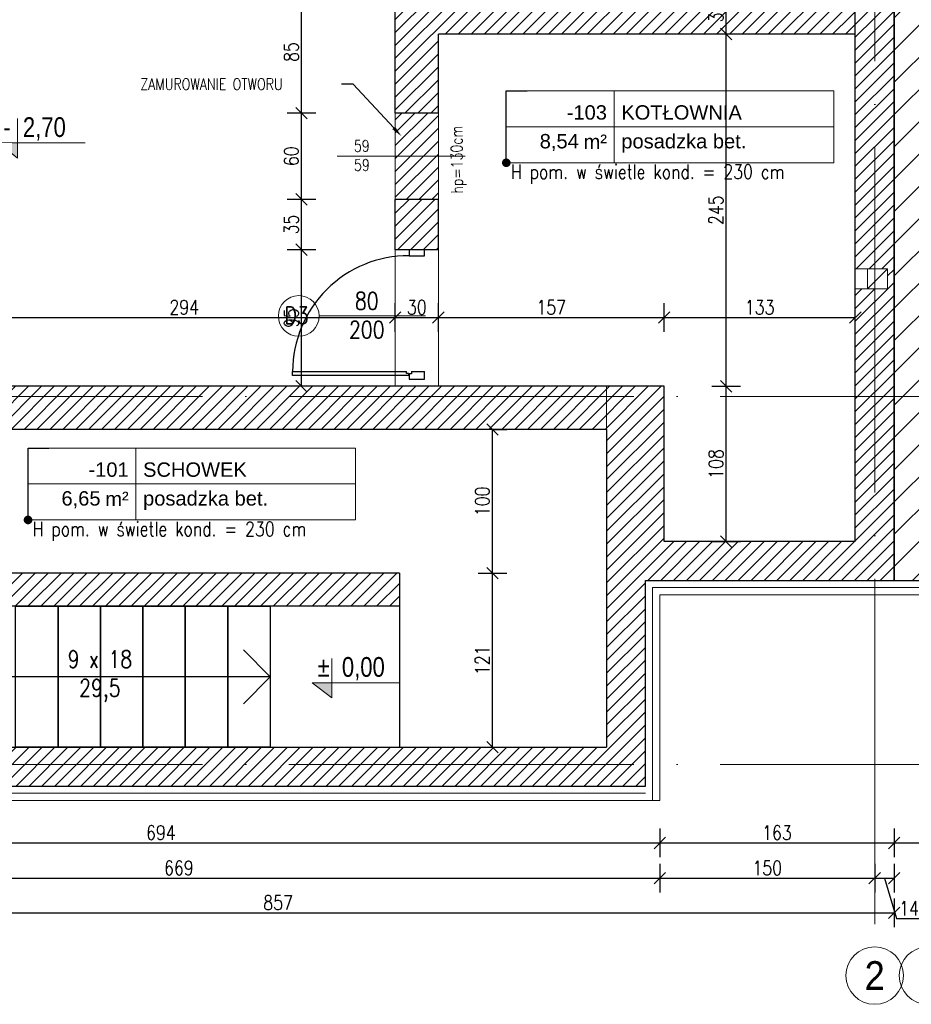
# Model space of a CAD drawing. Header units: millimetres. Extents: x -66901 to 936319, y -323998 to 488548.
# Tile 11 of 84: x 730377 to 736578, y -128816 to -121968. Entities that reach past the tile are written whole.
import ezdxf
from ezdxf import colors
from ezdxf.entities.mleader import LeaderData, LeaderLine
from ezdxf.enums import TextEntityAlignment as Align
from ezdxf.lldxf.tags import DXFTag
from ezdxf.math import Vec2, Vec3

# ---------------------------------------------------------------- set-up
doc = ezdxf.new("R2010")
doc.units = ezdxf.units.MM
doc.header["$LTSCALE"] = 5
doc.header["$MEASUREMENT"] = 0
for name, pattern in [('ACAD_ISO03W100', [30, 12, -18]), ('ACAD_ISO04W100', [30, 24, -3, 0, -3]), ('Osie$0$CONTINOUS', [0])]:
    doc.linetypes.add(name, pattern=pattern)
for name, color, linetype, lineweight, true_color in [('A_DZIAŁOWA_PROJEKTOWANE', 7, 'Continuous', 18, 0x007cb0), ('A_HATCH', 7, 'Continuous', 5, 0x999999), ('A_HATCH_PROJEKTOWANE', 7, 'Continuous', 9, 0x0089b6), ('A_IZOLEACJA TERMI_PROJEKTOWANA', 7, 'Continuous', 15, 0x6093ac)]:
    doc.layers.add(name, color=color, linetype=linetype, lineweight=lineweight, true_color=true_color)
for name, color, linetype, lineweight in [('A_KONST_ISTNIEJĄCE', 83, 'Continuous', 25), ('A_OPISY', 44, 'Continuous', 9), ('A_OSIE KONSTRUKCYJNE', 150, 'ACAD_ISO04W100', 5), ('A_TEKST', 7, 'Continuous', 15), ('A_WIDOK', 141, 'Continuous', 13), ('A_WIDOK-NAD', 221, 'DASHED', 13), ('A_WYMIAROWANIE', 7, 'Continuous', 9), ('AA HATCH', 253, 'Continuous', 5)]:
    doc.layers.add(name, color=color, linetype=linetype, lineweight=lineweight)
doc.layers.add('A_NIEWIDOCZNE  POMOCNICZE', color=252, linetype='ACAD_ISO03W100', lineweight=5, plot=False)
doc.layers.add('AA OPISY', color=40, linetype='Continuous')
doc.layers.add('K-WYMIARY', color=254, linetype='Continuous')
doc.styles.add('APLUS', font='arial.ttf', dxfattribs={"width": 0.6})
doc.styles.add('ARIAL', font='arial.ttf')
doc.styles.add('DEMIURG_100_opisy', font='arial.ttf', dxfattribs={"width": 0.9, "height": 20})
doc.styles.get("Standard").update_dxf_attribs({"font": 'simplex.shx', "width": 0.8})
doc.linetypes.add('BATTING', pattern='A,0.0001,-0.1,[134,ltypeshp.shx,S=0.1,R=0,X=-0.1,Y=0],-0.2,[134,ltypeshp.shx,S=0.1,R=180,X=0.1,Y=0],-0.1', length=0.4001)
tags = doc.linetypes.add('DASHED', pattern=[0.75, 0.5, -0.25]).pattern_tags.tags
tags[6:7] = [DXFTag(74, 4), DXFTag(75, 0), DXFTag(340, '0'), DXFTag(46, 1.0), DXFTag(50, 0.0), DXFTag(44, 0.0), DXFTag(45, 0.0)]
tags[4:5] = [DXFTag(74, 4), DXFTag(75, 0), DXFTag(340, '0'), DXFTag(46, 1.0), DXFTag(50, 0.0), DXFTag(44, 0.0), DXFTag(45, 0.0)]
doc.dimstyles.new('1 do 100', dxfattribs={"dimtxt": 10, "dimasz": 8, "dimexe": 10, "dimexo": 10, "dimgap": 2, "dimtad": 1, "dimdec": 0, "dimtxsty": 'Standard', "dimblk": 'OBLIQUE', "dimcen": 2.5, "dimadec": 0, "dimazin": 0, "dimtfac": 1, "dimtdec": 0, "dimtmove": 0, "dimatfit": 3, "dimldrblk": 'OBLIQUE', "dimfxl": 10, "dimfxlon": 1, "dimarcsym": 0})

# ---------------------------------------------------------------- blocks, each defined once
blk = doc.blocks.new('*U799')
at = {"layer": 'AA OPISY'}
for q in [(72.47, 18.82), (-136.57, 0), (72.47, -18.82)]:
    blk.add_line((91, 0), q, dxfattribs=at)
blk.add_circle((-145, 0), 8.43, dxfattribs=at)
blk = doc.blocks.new('want')
at = {"layer": 'A_WIDOK'}
blk.add_line((30214.45, 14309.66), (30200.45, 14295.66), dxfattribs=at)
blk.add_lwpolyline([(30200.45, 14295.66), (30214.45, 14295.66), (30214.45, 14309.66), (30200.45, 14309.66)], close=True, dxfattribs=at)
blk = doc.blocks.new('*U221')
at = {"lineweight": 5}
for p, q in [((-75, -25), (-75, 25)), ((-75, 25), (0, 25)), ((0, 0), (0, 25)), ((0, 25), (152.71, 25)), ((152.71, 25), (152.71, -25)), ((-75, -25), (0, -25)), ((152.71, -25), (0, -25))]:
    blk.add_line(p, q, dxfattribs=at)
at = {"lineweight": 5, "ltscale": 18.5}
for p, q in [((0, 25), (0, -25)), ((-75, 0), (152.71, 0))]:
    blk.add_line(p, q, dxfattribs=at)
at = {"lineweight": 5, "ltscale": 18.5, "insert": (-5, -10.38), "char_height": 10, "attachment_point": 6, "style": 'ARIAL'}
blk.add_mtext('\\A1;m²', dxfattribs=at)
at = {"lineweight": 5, "style": 'ARIAL'}
blk.add_attdef('1NR', text='', height=10, dxfattribs=at).set_placement((-5, 5), align=Align.RIGHT)
blk.add_attdef('2POM', (5, 5), '', height=10, dxfattribs=at)
blk.add_attdef('4PL2', text='', height=10, dxfattribs=at).set_placement((-24.57, -5), align=Align.TOP_RIGHT)
blk.add_attdef('3POS', text='', height=10, dxfattribs=at).set_placement((5, -5), align=Align.TOP_LEFT)
blk = doc.blocks.new('_Dot')
at = {"color": 0, "linetype": 'ByBlock', "lineweight": -2}
blk.add_line((-0.5, 0), (-1, 0), dxfattribs=at)
at = {"color": 0, "linetype": 'ByBlock', "const_width": 0.5}
blk.add_lwpolyline([(-0.25, 0, 1), (0.25, 0, 1)], format="xyb", close=True, dxfattribs=at)
blk = doc.blocks.new('_Oblique')
at = {"color": 0, "linetype": 'ByBlock', "lineweight": -2}
blk.add_line((-0.5, -0.5), (0.5, 0.5), dxfattribs=at)
blk = doc.blocks.new('*D757')
at = {"layer": 'A_WYMIAROWANIE', "color": 0, "lineweight": -2, "ltscale": 2, "transparency": 16777216}
for p, q in [((9914.76, 18148.1), (9914.76, 18128.1)), ((10014.76, 18148.1), (10014.76, 18128.1)), ((9914.76, 18138.1), (10014.76, 18138.1))]:
    blk.add_line(p, q, dxfattribs=at)
at = {"layer": 'Defpoints', "color": 0, "ltscale": 2, "transparency": 16777216}
for p in [(9914.76, 18320.66), (10014.76, 18320.66), (10014.76, 18138.1)]:
    blk.add_point(p, dxfattribs=at)
at = {"layer": 'A_WYMIAROWANIE', "color": 0, "lineweight": -2, "ltscale": 2, "transparency": 16777216, "xscale": 8, "yscale": 8, "zscale": 8, "rotation": 180}
blk.add_blockref('_Oblique', (9914.76, 18138.1), dxfattribs=at)
at = {"layer": 'A_WYMIAROWANIE', "color": 0, "lineweight": -2, "ltscale": 2, "transparency": 16777216, "xscale": 8, "yscale": 8, "zscale": 8}
blk.add_blockref('_Oblique', (10014.76, 18138.1), dxfattribs=at)
at = {"layer": 'A_WYMIAROWANIE', "color": 0, "ltscale": 2, "transparency": 16777216, "insert": (9964.76, 18145.2), "char_height": 10, "attachment_point": 5}
blk.add_mtext('100', dxfattribs=at)
blk = doc.blocks.new('*U171')
blk.add_hatch(color=256).paths.add_polyline_path([(0, 0.1532), (-0.198, 0.1532), (0, 0)])
blk.add_line((0, 0.1532), (0, 0.4))
blk.add_lwpolyline([(0, 0.1532), (0, 0), (-0.198, 0.1532), (0.6852, 0.1532)])
at = {"style": 'APLUS', "width": 0.8}
blk.add_attdef('%%P_0.00', text='', height=0.2, dxfattribs=at).set_placement((-0.1457, 0.1532), align=Align.BOTTOM_LEFT)
blk = doc.blocks.new('*D766')
at = {"layer": 'A_WYMIAROWANIE', "color": 0, "lineweight": -2, "ltscale": 2, "transparency": 16777216}
for p, q in [((9274.26, 18493.57), (9274.26, 18513.57)), ((9567.76, 18493.57), (9567.76, 18513.57)), ((9274.26, 18503.57), (9567.76, 18503.57))]:
    blk.add_line(p, q, dxfattribs=at)
at = {"layer": 'Defpoints', "color": 0, "ltscale": 2, "transparency": 16777216}
for p in [(9567.76, 18503.57), (9567.76, 18479.32), (9274.26, 18473.16)]:
    blk.add_point(p, dxfattribs=at)
at = {"layer": 'A_WYMIAROWANIE', "color": 0, "lineweight": -2, "ltscale": 2, "transparency": 16777216, "xscale": 8, "yscale": 8, "zscale": 8, "rotation": 180}
blk.add_blockref('_Oblique', (9274.26, 18503.57), dxfattribs=at)
at = {"layer": 'A_WYMIAROWANIE', "color": 0, "lineweight": -2, "ltscale": 2, "transparency": 16777216, "xscale": 8, "yscale": 8, "zscale": 8}
blk.add_blockref('_Oblique', (9567.76, 18503.57), dxfattribs=at)
at = {"layer": 'A_WYMIAROWANIE', "color": 0, "ltscale": 2, "transparency": 16777216, "insert": (9421.01, 18510.68), "char_height": 10, "attachment_point": 5}
blk.add_mtext('294', dxfattribs=at)
blk = doc.blocks.new('*D767')
at = {"layer": 'A_WYMIAROWANIE', "color": 0, "lineweight": -2, "ltscale": 2, "transparency": 16777216}
for p, q in [((9567.76, 18493.57), (9567.76, 18513.57)), ((9597.76, 18493.57), (9597.76, 18513.57)), ((9567.76, 18503.57), (9597.76, 18503.57))]:
    blk.add_line(p, q, dxfattribs=at)
at = {"layer": 'Defpoints', "color": 0, "ltscale": 2, "transparency": 16777216}
for p in [(9597.76, 18503.57), (9567.76, 18479.32), (9597.76, 18480.54)]:
    blk.add_point(p, dxfattribs=at)
at = {"layer": 'A_WYMIAROWANIE', "color": 0, "lineweight": -2, "ltscale": 2, "transparency": 16777216, "xscale": 8, "yscale": 8, "zscale": 8, "rotation": 180}
blk.add_blockref('_Oblique', (9567.76, 18503.57), dxfattribs=at)
at = {"layer": 'A_WYMIAROWANIE', "color": 0, "lineweight": -2, "ltscale": 2, "transparency": 16777216, "xscale": 8, "yscale": 8, "zscale": 8}
blk.add_blockref('_Oblique', (9597.76, 18503.57), dxfattribs=at)
at = {"layer": 'A_WYMIAROWANIE', "color": 0, "ltscale": 2, "transparency": 16777216, "insert": (9582.76, 18510.68), "char_height": 10, "attachment_point": 5}
blk.add_mtext('30', dxfattribs=at)
blk = doc.blocks.new('*D768')
at = {"layer": 'A_WYMIAROWANIE', "color": 0, "lineweight": -2, "ltscale": 2, "transparency": 16777216}
for p, q in [((9597.76, 18493.57), (9597.76, 18513.57)), ((9754.76, 18493.57), (9754.76, 18513.57)), ((9597.76, 18503.57), (9754.76, 18503.57))]:
    blk.add_line(p, q, dxfattribs=at)
at = {"layer": 'Defpoints', "color": 0, "ltscale": 2, "transparency": 16777216}
for p in [(9754.76, 18503.57), (9597.76, 18480.54), (9754.76, 18455.66)]:
    blk.add_point(p, dxfattribs=at)
at = {"layer": 'A_WYMIAROWANIE', "color": 0, "lineweight": -2, "ltscale": 2, "transparency": 16777216, "xscale": 8, "yscale": 8, "zscale": 8, "rotation": 180}
blk.add_blockref('_Oblique', (9597.76, 18503.57), dxfattribs=at)
at = {"layer": 'A_WYMIAROWANIE', "color": 0, "lineweight": -2, "ltscale": 2, "transparency": 16777216, "xscale": 8, "yscale": 8, "zscale": 8}
blk.add_blockref('_Oblique', (9754.76, 18503.57), dxfattribs=at)
at = {"layer": 'A_WYMIAROWANIE', "color": 0, "ltscale": 2, "transparency": 16777216, "insert": (9676.26, 18510.68), "char_height": 10, "attachment_point": 5}
blk.add_mtext('157', dxfattribs=at)
blk = doc.blocks.new('*D769')
at = {"layer": 'A_WYMIAROWANIE', "color": 0, "lineweight": -2, "ltscale": 2, "transparency": 16777216}
for p, q in [((9754.76, 18493.57), (9754.76, 18513.57)), ((9887.76, 18493.57), (9887.76, 18513.57)), ((9754.76, 18503.57), (9887.76, 18503.57))]:
    blk.add_line(p, q, dxfattribs=at)
at = {"layer": 'Defpoints', "color": 0, "ltscale": 2, "transparency": 16777216}
for p in [(9887.76, 18503.57), (9887.76, 18464.64), (9754.76, 18455.66)]:
    blk.add_point(p, dxfattribs=at)
at = {"layer": 'A_WYMIAROWANIE', "color": 0, "lineweight": -2, "ltscale": 2, "transparency": 16777216, "xscale": 8, "yscale": 8, "zscale": 8, "rotation": 180}
blk.add_blockref('_Oblique', (9754.76, 18503.57), dxfattribs=at)
at = {"layer": 'A_WYMIAROWANIE', "color": 0, "lineweight": -2, "ltscale": 2, "transparency": 16777216, "xscale": 8, "yscale": 8, "zscale": 8}
blk.add_blockref('_Oblique', (9887.76, 18503.57), dxfattribs=at)
at = {"layer": 'A_WYMIAROWANIE', "color": 0, "ltscale": 2, "transparency": 16777216, "insert": (9821.26, 18510.68), "char_height": 10, "attachment_point": 5}
blk.add_mtext('133', dxfattribs=at)
blk = doc.blocks.new('*D770')
at = {"layer": 'A_WYMIAROWANIE', "color": 0, "lineweight": -2, "ltscale": 2, "transparency": 16777216}
for p, q in [((9787.97, 18455.66), (9807.97, 18455.66)), ((9797.97, 18347.66), (9797.97, 18455.66)), ((9787.97, 18347.66), (9807.97, 18347.66))]:
    blk.add_line(p, q, dxfattribs=at)
at = {"layer": 'Defpoints', "color": 0, "ltscale": 2, "transparency": 16777216}
for p in [(9754.76, 18455.66), (9797.97, 18455.66), (9773.09, 18347.66)]:
    blk.add_point(p, dxfattribs=at)
at = {"layer": 'A_WYMIAROWANIE', "color": 0, "lineweight": -2, "ltscale": 2, "transparency": 16777216, "xscale": 8, "yscale": 8, "zscale": 8}
for p, rotation in [((9797.97, 18455.66), 90), ((9797.97, 18347.66), 270)]:
    blk.add_blockref('_Oblique', p, dxfattribs=dict(at, rotation=rotation))
at = {"layer": 'A_WYMIAROWANIE', "color": 0, "ltscale": 2, "transparency": 16777216, "insert": (9790.86, 18401.66), "char_height": 10, "attachment_point": 5, "rotation": 90}
blk.add_mtext('108', dxfattribs=at)
blk = doc.blocks.new('*D771')
at = {"layer": 'A_WYMIAROWANIE', "color": 0, "lineweight": -2, "ltscale": 2, "transparency": 16777216}
for p, q in [((9807.97, 18700.66), (9787.97, 18700.66)), ((9797.97, 18455.66), (9797.97, 18700.66)), ((9787.97, 18455.66), (9807.97, 18455.66))]:
    blk.add_line(p, q, dxfattribs=at)
at = {"layer": 'Defpoints', "color": 0, "ltscale": 2, "transparency": 16777216}
for p in [(9797.97, 18700.66), (9822.04, 18700.66), (9754.76, 18455.66)]:
    blk.add_point(p, dxfattribs=at)
at = {"layer": 'A_WYMIAROWANIE', "color": 0, "lineweight": -2, "ltscale": 2, "transparency": 16777216, "xscale": 8, "yscale": 8, "zscale": 8}
for p, rotation in [((9797.97, 18700.66), 90), ((9797.97, 18455.66), 270)]:
    blk.add_blockref('_Oblique', p, dxfattribs=dict(at, rotation=rotation))
at = {"layer": 'A_WYMIAROWANIE', "color": 0, "ltscale": 2, "transparency": 16777216, "insert": (9790.86, 18578.16), "char_height": 10, "attachment_point": 5, "rotation": 90}
blk.add_mtext('245', dxfattribs=at)
blk = doc.blocks.new('*D772')
at = {"layer": 'A_WYMIAROWANIE', "color": 0, "lineweight": -2, "ltscale": 2, "transparency": 16777216}
for p, q in [((9807.97, 18730.66), (9787.97, 18730.66)), ((9797.97, 18700.66), (9797.97, 18730.66)), ((9807.97, 18700.66), (9787.97, 18700.66))]:
    blk.add_line(p, q, dxfattribs=at)
at = {"layer": 'Defpoints', "color": 0, "ltscale": 2, "transparency": 16777216}
for p in [(9797.97, 18730.66), (9826.52, 18730.66), (9822.04, 18700.66)]:
    blk.add_point(p, dxfattribs=at)
at = {"layer": 'A_WYMIAROWANIE', "color": 0, "lineweight": -2, "ltscale": 2, "transparency": 16777216, "xscale": 8, "yscale": 8, "zscale": 8}
for p, rotation in [((9797.97, 18730.66), 90), ((9797.97, 18700.66), 270)]:
    blk.add_blockref('_Oblique', p, dxfattribs=dict(at, rotation=rotation))
at = {"layer": 'A_WYMIAROWANIE', "color": 0, "ltscale": 2, "transparency": 16777216, "insert": (9790.86, 18715.66), "char_height": 10, "attachment_point": 5, "rotation": 90}
blk.add_mtext('30', dxfattribs=at)
blk = doc.blocks.new('*D774')
at = {"layer": 'A_WYMIAROWANIE', "color": 0, "lineweight": -2, "ltscale": 2, "transparency": 16777216}
for p, q in [((9512.57, 18550.66), (9492.57, 18550.66)), ((9502.57, 18455.66), (9502.57, 18550.66)), ((9512.57, 18455.66), (9492.57, 18455.66))]:
    blk.add_line(p, q, dxfattribs=at)
at = {"layer": 'Defpoints', "color": 0, "ltscale": 2, "transparency": 16777216}
for p in [(9502.57, 18550.66), (9567.76, 18550.66), (9567.76, 18455.66)]:
    blk.add_point(p, dxfattribs=at)
at = {"layer": 'A_WYMIAROWANIE', "color": 0, "lineweight": -2, "ltscale": 2, "transparency": 16777216, "xscale": 8, "yscale": 8, "zscale": 8}
for p, rotation in [((9502.57, 18550.66), 90), ((9502.57, 18455.66), 270)]:
    blk.add_blockref('_Oblique', p, dxfattribs=dict(at, rotation=rotation))
at = {"layer": 'A_WYMIAROWANIE', "color": 0, "ltscale": 2, "transparency": 16777216, "insert": (9495.46, 18503.16), "char_height": 10, "attachment_point": 5, "rotation": 90}
blk.add_mtext('95', dxfattribs=at)
blk = doc.blocks.new('*D775')
at = {"layer": 'A_WYMIAROWANIE', "color": 0, "lineweight": -2, "ltscale": 2, "transparency": 16777216}
for p, q in [((9512.57, 18585.66), (9492.57, 18585.66)), ((9502.57, 18550.66), (9502.57, 18585.66)), ((9512.57, 18550.66), (9492.57, 18550.66))]:
    blk.add_line(p, q, dxfattribs=at)
at = {"layer": 'Defpoints', "color": 0, "ltscale": 2, "transparency": 16777216}
for p in [(9502.57, 18585.66), (9567.76, 18585.66), (9567.76, 18550.66)]:
    blk.add_point(p, dxfattribs=at)
at = {"layer": 'A_WYMIAROWANIE', "color": 0, "lineweight": -2, "ltscale": 2, "transparency": 16777216, "xscale": 8, "yscale": 8, "zscale": 8}
for p, rotation in [((9502.57, 18585.66), 90), ((9502.57, 18550.66), 270)]:
    blk.add_blockref('_Oblique', p, dxfattribs=dict(at, rotation=rotation))
at = {"layer": 'A_WYMIAROWANIE', "color": 0, "ltscale": 2, "transparency": 16777216, "insert": (9495.46, 18568.16), "char_height": 10, "attachment_point": 5, "rotation": 90}
blk.add_mtext('35', dxfattribs=at)
blk = doc.blocks.new('*D776')
at = {"layer": 'A_WYMIAROWANIE', "color": 0, "lineweight": -2, "ltscale": 2, "transparency": 16777216}
for p, q in [((9512.57, 18645.66), (9492.57, 18645.66)), ((9502.57, 18585.66), (9502.57, 18645.66)), ((9512.57, 18585.66), (9492.57, 18585.66))]:
    blk.add_line(p, q, dxfattribs=at)
at = {"layer": 'Defpoints', "color": 0, "ltscale": 2, "transparency": 16777216}
for p in [(9502.57, 18645.66), (9582.76, 18645.66), (9567.76, 18585.66)]:
    blk.add_point(p, dxfattribs=at)
at = {"layer": 'A_WYMIAROWANIE', "color": 0, "lineweight": -2, "ltscale": 2, "transparency": 16777216, "xscale": 8, "yscale": 8, "zscale": 8}
for p, rotation in [((9502.57, 18645.66), 90), ((9502.57, 18585.66), 270)]:
    blk.add_blockref('_Oblique', p, dxfattribs=dict(at, rotation=rotation))
at = {"layer": 'A_WYMIAROWANIE', "color": 0, "ltscale": 2, "transparency": 16777216, "insert": (9495.46, 18615.66), "char_height": 10, "attachment_point": 5, "rotation": 90}
blk.add_mtext('60', dxfattribs=at)
blk = doc.blocks.new('*D777')
at = {"layer": 'A_WYMIAROWANIE', "color": 0, "lineweight": -2, "ltscale": 2, "transparency": 16777216}
for p, q in [((9512.57, 18730.66), (9492.57, 18730.66)), ((9502.57, 18645.66), (9502.57, 18730.66)), ((9512.57, 18645.66), (9492.57, 18645.66))]:
    blk.add_line(p, q, dxfattribs=at)
at = {"layer": 'Defpoints', "color": 0, "ltscale": 2, "transparency": 16777216}
for p in [(9502.57, 18730.66), (9578.43, 18730.66), (9582.76, 18645.66)]:
    blk.add_point(p, dxfattribs=at)
at = {"layer": 'A_WYMIAROWANIE', "color": 0, "lineweight": -2, "ltscale": 2, "transparency": 16777216, "xscale": 8, "yscale": 8, "zscale": 8}
for p, rotation in [((9502.57, 18730.66), 90), ((9502.57, 18645.66), 270)]:
    blk.add_blockref('_Oblique', p, dxfattribs=dict(at, rotation=rotation))
at = {"layer": 'A_WYMIAROWANIE', "color": 0, "ltscale": 2, "transparency": 16777216, "insert": (9495.46, 18688.16), "char_height": 10, "attachment_point": 5, "rotation": 90}
blk.add_mtext('85', dxfattribs=at)
blk = doc.blocks.new('*D779')
at = {"layer": 'A_WYMIAROWANIE', "color": 0, "lineweight": -2, "ltscale": 2, "transparency": 16777216}
for p, q in [((9625.43, 18325.66), (9645.43, 18325.66)), ((9635.43, 18204.66), (9635.43, 18325.66)), ((9625.43, 18204.66), (9645.43, 18204.66))]:
    blk.add_line(p, q, dxfattribs=at)
at = {"layer": 'Defpoints', "color": 0, "ltscale": 2, "transparency": 16777216}
for p in [(9570.76, 18325.66), (9635.43, 18325.66), (9603.38, 18204.66)]:
    blk.add_point(p, dxfattribs=at)
at = {"layer": 'A_WYMIAROWANIE', "color": 0, "lineweight": -2, "ltscale": 2, "transparency": 16777216, "xscale": 8, "yscale": 8, "zscale": 8}
for p, rotation in [((9635.43, 18325.66), 90), ((9635.43, 18204.66), 270)]:
    blk.add_blockref('_Oblique', p, dxfattribs=dict(at, rotation=rotation))
at = {"layer": 'A_WYMIAROWANIE', "color": 0, "ltscale": 2, "transparency": 16777216, "insert": (9628.41, 18265.16), "char_height": 10, "attachment_point": 5, "rotation": 90}
blk.add_mtext('121', dxfattribs=at)
blk = doc.blocks.new('*D780')
at = {"layer": 'A_WYMIAROWANIE', "color": 0, "lineweight": -2, "ltscale": 2, "transparency": 16777216}
for p, q in [((9635.43, 18425.66), (9645.43, 18425.66)), ((9635.43, 18325.66), (9635.43, 18425.66)), ((9625.43, 18325.66), (9645.43, 18325.66))]:
    blk.add_line(p, q, dxfattribs=at)
at = {"layer": 'Defpoints', "color": 0, "ltscale": 2, "transparency": 16777216}
for p in [(9635.43, 18425.66), (9635.43, 18425.66), (9570.76, 18325.66)]:
    blk.add_point(p, dxfattribs=at)
at = {"layer": 'A_WYMIAROWANIE', "color": 0, "lineweight": -2, "ltscale": 2, "transparency": 16777216, "xscale": 8, "yscale": 8, "zscale": 8}
for p, rotation in [((9635.43, 18425.66), 90), ((9635.43, 18325.66), 270)]:
    blk.add_blockref('_Oblique', p, dxfattribs=dict(at, rotation=rotation))
at = {"layer": 'A_WYMIAROWANIE', "color": 0, "ltscale": 2, "transparency": 16777216, "insert": (9628.33, 18375.66), "char_height": 10, "attachment_point": 5, "rotation": 90}
blk.add_mtext('100', dxfattribs=at)
blk = doc.blocks.new('*D790')
at = {"layer": 'A_WYMIAROWANIE', "color": 0, "lineweight": -2, "ltscale": 2, "transparency": 16777216}
for p, q in [((9057.76, 18148.1), (9057.76, 18128.1)), ((9751.76, 18148.1), (9751.76, 18128.1)), ((9057.76, 18138.1), (9751.76, 18138.1))]:
    blk.add_line(p, q, dxfattribs=at)
at = {"layer": 'Defpoints', "color": 0, "ltscale": 2, "transparency": 16777216}
for p in [(9057.76, 18167.66), (9751.76, 18167.66), (9751.76, 18138.1)]:
    blk.add_point(p, dxfattribs=at)
at = {"layer": 'A_WYMIAROWANIE', "color": 0, "lineweight": -2, "ltscale": 2, "transparency": 16777216, "xscale": 8, "yscale": 8, "zscale": 8, "rotation": 180}
blk.add_blockref('_Oblique', (9057.76, 18138.1), dxfattribs=at)
at = {"layer": 'A_WYMIAROWANIE', "color": 0, "lineweight": -2, "ltscale": 2, "transparency": 16777216, "xscale": 8, "yscale": 8, "zscale": 8}
blk.add_blockref('_Oblique', (9751.76, 18138.1), dxfattribs=at)
at = {"layer": 'A_WYMIAROWANIE', "color": 0, "ltscale": 2, "transparency": 16777216, "insert": (9404.76, 18145.2), "char_height": 10, "attachment_point": 5}
blk.add_mtext('694', dxfattribs=at)
blk = doc.blocks.new('*D791')
at = {"layer": 'A_WYMIAROWANIE', "color": 0, "lineweight": -2, "ltscale": 2, "transparency": 16777216}
for p, q in [((9751.76, 18148.1), (9751.76, 18128.1)), ((9914.76, 18148.1), (9914.76, 18128.1)), ((9751.76, 18138.1), (9914.76, 18138.1))]:
    blk.add_line(p, q, dxfattribs=at)
at = {"layer": 'Defpoints', "color": 0, "ltscale": 2, "transparency": 16777216}
for p in [(9914.76, 18338.13), (9751.76, 18167.66), (9914.76, 18138.1)]:
    blk.add_point(p, dxfattribs=at)
at = {"layer": 'A_WYMIAROWANIE', "color": 0, "lineweight": -2, "ltscale": 2, "transparency": 16777216, "xscale": 8, "yscale": 8, "zscale": 8, "rotation": 180}
blk.add_blockref('_Oblique', (9751.76, 18138.1), dxfattribs=at)
at = {"layer": 'A_WYMIAROWANIE', "color": 0, "lineweight": -2, "ltscale": 2, "transparency": 16777216, "xscale": 8, "yscale": 8, "zscale": 8}
blk.add_blockref('_Oblique', (9914.76, 18138.1), dxfattribs=at)
at = {"layer": 'A_WYMIAROWANIE', "color": 0, "ltscale": 2, "transparency": 16777216, "insert": (9833.26, 18145.21), "char_height": 10, "attachment_point": 5}
blk.add_mtext('163', dxfattribs=at)
blk = doc.blocks.new('*D793')
at = {"layer": 'A_WYMIAROWANIE', "color": 0, "lineweight": -2, "ltscale": 2, "transparency": 16777216}
for p, q in [((9082.76, 18123.65), (9082.76, 18103.65)), ((9751.76, 18123.65), (9751.76, 18103.65)), ((9082.76, 18113.65), (9751.76, 18113.65))]:
    blk.add_line(p, q, dxfattribs=at)
at = {"layer": 'Defpoints', "color": 0, "ltscale": 2, "transparency": 16777216}
for p in [(9751.76, 18167.66), (9082.76, 18156.26), (9751.76, 18113.65)]:
    blk.add_point(p, dxfattribs=at)
at = {"layer": 'A_WYMIAROWANIE', "color": 0, "lineweight": -2, "ltscale": 2, "transparency": 16777216, "xscale": 8, "yscale": 8, "zscale": 8, "rotation": 180}
blk.add_blockref('_Oblique', (9082.76, 18113.65), dxfattribs=at)
at = {"layer": 'A_WYMIAROWANIE', "color": 0, "lineweight": -2, "ltscale": 2, "transparency": 16777216, "xscale": 8, "yscale": 8, "zscale": 8}
blk.add_blockref('_Oblique', (9751.76, 18113.65), dxfattribs=at)
at = {"layer": 'A_WYMIAROWANIE', "color": 0, "ltscale": 2, "transparency": 16777216, "insert": (9417.26, 18120.76), "char_height": 10, "attachment_point": 5}
blk.add_mtext('669', dxfattribs=at)
blk = doc.blocks.new('*D794')
at = {"layer": 'A_WYMIAROWANIE', "color": 0, "lineweight": -2, "ltscale": 2, "transparency": 16777216}
for p, q in [((9751.76, 18123.65), (9751.76, 18103.65)), ((9901.26, 18123.65), (9901.26, 18103.65)), ((9751.76, 18113.65), (9901.26, 18113.65))]:
    blk.add_line(p, q, dxfattribs=at)
at = {"layer": 'Defpoints', "color": 0, "ltscale": 2, "transparency": 16777216}
for p in [(9751.76, 18167.66), (9901.26, 18172.65), (9901.26, 18113.65)]:
    blk.add_point(p, dxfattribs=at)
at = {"layer": 'A_WYMIAROWANIE', "color": 0, "lineweight": -2, "ltscale": 2, "transparency": 16777216, "xscale": 8, "yscale": 8, "zscale": 8, "rotation": 180}
blk.add_blockref('_Oblique', (9751.76, 18113.65), dxfattribs=at)
at = {"layer": 'A_WYMIAROWANIE', "color": 0, "lineweight": -2, "ltscale": 2, "transparency": 16777216, "xscale": 8, "yscale": 8, "zscale": 8}
blk.add_blockref('_Oblique', (9901.26, 18113.65), dxfattribs=at)
at = {"layer": 'A_WYMIAROWANIE', "color": 0, "ltscale": 2, "transparency": 16777216, "insert": (9826.51, 18120.76), "char_height": 10, "attachment_point": 5}
blk.add_mtext('150', dxfattribs=at)
blk = doc.blocks.new('*D795')
at = {"layer": 'A_WYMIAROWANIE', "color": 0, "lineweight": -2, "ltscale": 2, "transparency": 16777216}
for p, q in [((9901.26, 18123.65), (9901.26, 18103.65)), ((9914.76, 18123.65), (9914.76, 18103.65)), ((9901.26, 18113.65), (9914.76, 18113.65)), ((9908.01, 18113.65), (9916.43, 18085.59)), ((9916.43, 18085.59), (9933.78, 18085.59))]:
    blk.add_line(p, q, dxfattribs=at)
at = {"layer": 'Defpoints', "color": 0, "ltscale": 2, "transparency": 16777216}
for p in [(9914.76, 18320.66), (9901.26, 18172.65), (9914.76, 18113.65)]:
    blk.add_point(p, dxfattribs=at)
at = {"layer": 'A_WYMIAROWANIE', "color": 0, "lineweight": -2, "ltscale": 2, "transparency": 16777216, "xscale": 8, "yscale": 8, "zscale": 8, "rotation": 180}
blk.add_blockref('_Oblique', (9901.26, 18113.65), dxfattribs=at)
at = {"layer": 'A_WYMIAROWANIE', "color": 0, "lineweight": -2, "ltscale": 2, "transparency": 16777216, "xscale": 8, "yscale": 8, "zscale": 8}
blk.add_blockref('_Oblique', (9914.76, 18113.65), dxfattribs=at)
at = {"layer": 'A_WYMIAROWANIE', "color": 0, "ltscale": 2, "transparency": 16777216, "insert": (9925.1, 18092.61), "char_height": 10, "attachment_point": 5}
blk.add_mtext('14', dxfattribs=at)
blk = doc.blocks.new('*D796')
at = {"layer": 'A_WYMIAROWANIE', "color": 0, "lineweight": -2, "ltscale": 2, "transparency": 16777216}
for p, q in [((9057.76, 18099.48), (9057.76, 18079.48)), ((9914.76, 18099.48), (9914.76, 18079.48)), ((9057.76, 18089.48), (9914.76, 18089.48))]:
    blk.add_line(p, q, dxfattribs=at)
at = {"layer": 'Defpoints', "color": 0, "ltscale": 2, "transparency": 16777216}
for p in [(9914.76, 18347.31), (9057.76, 18167.66), (9914.76, 18089.48)]:
    blk.add_point(p, dxfattribs=at)
at = {"layer": 'A_WYMIAROWANIE', "color": 0, "lineweight": -2, "ltscale": 2, "transparency": 16777216, "xscale": 8, "yscale": 8, "zscale": 8, "rotation": 180}
blk.add_blockref('_Oblique', (9057.76, 18089.48), dxfattribs=at)
at = {"layer": 'A_WYMIAROWANIE', "color": 0, "lineweight": -2, "ltscale": 2, "transparency": 16777216, "xscale": 8, "yscale": 8, "zscale": 8}
blk.add_blockref('_Oblique', (9914.76, 18089.48), dxfattribs=at)
at = {"layer": 'A_WYMIAROWANIE', "color": 0, "ltscale": 2, "transparency": 16777216, "insert": (9486.26, 18096.58), "char_height": 10, "attachment_point": 5}
blk.add_mtext('857', dxfattribs=at)
blk = doc.blocks.new('A$C645F681C')
at = {"layer": 'A_HATCH'}
h = blk.add_hatch(dxfattribs=at)
h.set_pattern_fill('ANSI31', color=256, scale=2)
h.set_pattern_definition([(45, (-12134.532, -17849.573), (-4.490128, 4.490128), [])])
h.paths.add_polyline_path([(793, 526), (473, 526), (473, 441), (503, 441), (503, 496), (793, 496)], flags=17)
h.paths.add_polyline_path([(503, 381), (473, 381), (473, 346), (503, 346)], flags=17)
h.paths.add_polyline_path([(620, 251), (179.5, 251), (179.5, 221), (620, 221)], flags=17)
h.paths.add_polyline_path([(476, 121), (153, 121), (150, 121), (150, 98), (476, 98)], flags=17)
h.paths.add_polyline_path([(793, 332.76), (815.5, 332.76), (815.5, 318.76), (793, 318.76), (793, 143), (660, 143), (660, 251), (620, 251), (620, 221), (620, 0), (476, 0), (0, 0), (0, 215), (0, 328.04), (-27, 328.04), (-27, 215), (-27, -27), (647, -27), (647, 116), (820, 116), (820, 856), (-27, 856), (-27, 594.04), (0, 594.04), (0, 829), (793, 829)])
at = {"layer": 'A_HATCH_PROJEKTOWANE', "ltscale": 2}
h = blk.add_hatch(dxfattribs=at)
h.set_pattern_fill('ANSI31', color=256, scale=2)
h.set_pattern_definition([(45, (-16570.4887, -17667.573), (-4.490128, 4.490128), [])])
h.paths.add_polyline_path([(503, 381), (503, 441), (473, 441), (473, 381)])
at = {"layer": 'AA HATCH', "ltscale": 2, "transparency": 33554534}
h = blk.add_hatch(dxfattribs=at)
h.set_pattern_fill('ANSI31', color=256, scale=5)
h.set_pattern_definition([(45, (-12134.532, -17849.573), (-11.22532, 11.22532), [])])
h.paths.add_polyline_path([(1020, 1056), (-27, 1056), (-27, 856), (820, 856), (820, 116), (1020, 116)])
at = {"color": 144}
for p, q in [((480.73, 259.95), (480.73, 261.34)), ((484.42, 261.36), (484.42, 259.58)), ((482.12, 259.95), (480.73, 259.95)), ((484.42, 259.58), (482.64, 259.58))]:
    blk.add_line(p, q, dxfattribs=at)
for points in [[(493.36, 346), (482.64, 346), (482.64, 341.83), (493.36, 341.83), (493.36, 346)], [(482.12, 258.56), (401.65, 258.56), (401.65, 261.34), (480.73, 261.34)], [(482.64, 259.58), (482.64, 256), (493.36, 256), (493.36, 261.36)], [(484.42, 261.36), (493.36, 261.36)], [(482.12, 259.95), (482.12, 258.56)]]:
    blk.add_lwpolyline(points, dxfattribs=at)
blk.add_arc((482.14, 261.34), 80.48, 89.64515, 180.00111, dxfattribs=at)
at = {"layer": 'A_HATCH', "ltscale": 2}
blk.add_line((620, 221), (620, 251), dxfattribs=at)
at = {"layer": 'A_IZOLEACJA TERMI_PROJEKTOWANA', "ltscale": 2}
for points in [[(-37, 956), (-37, 215), (-37, -37), (657, -37)], [(657, -37), (657, 106), (920, 106)]]:
    blk.add_lwpolyline(points, dxfattribs=at)
blk.add_lwpolyline([(473, 441), (503, 441), (503, 381), (473, 381)], close=True, dxfattribs=at)
at = {"layer": 'A_IZOLEACJA TERMI_PROJEKTOWANA', "linetype": 'BATTING', "ltscale": 10}
for points in [[(-32, 328.04), (-32, 215), (-32, -32), (647, -32)], [(652, -37), (652, 111), (920, 111)]]:
    blk.add_lwpolyline(points, dxfattribs=at)
at = {"layer": 'A_KONST_ISTNIEJĄCE', "ltscale": 2}
for p, q in [((820, 856), (820, 116)), ((473, 441), (473, 526)), ((793, 143), (793, 526)), ((793, 496), (503, 496)), ((503, 441), (503, 496)), ((503, 441), (473, 441)), ((473, 346), (473, 381)), ((503, 381), (473, 381)), ((503, 346), (503, 381)), ((503, 346), (473, 346)), ((660, 251), (179.5, 251)), ((660, 143), (660, 251)), ((620, 221), (179.5, 221)), ((620, 221), (620, 0)), ((793, 143), (660, 143)), ((476, 121), (153, 121)), ((476, 121), (476, 0)), ((647, -27), (647, 116)), ((647, 116), (820, 116)), ((820, 116), (1020, 116)), ((476, 98), (150, 98))]:
    blk.add_line(p, q, dxfattribs=at)
for points in [[(820, 116), (820, 856), (-27, 856)], [(0, 829), (0, 215), (0, 0), (476, 0)], [(-27, 328.04), (-27, 215), (-27, -27), (647, -27)], [(476, 0), (620, 0)]]:
    blk.add_lwpolyline(points, dxfattribs=at)
at = {"layer": 'A_NIEWIDOCZNE  POMOCNICZE', "ltscale": 2}
for points in [[(473, 526), (473, 251), (179.5, 251), (179.5, 268.5), (0, 268.5), (0, 829), (793, 829), (793, 526), (473, 526)], [(503, 496), (793, 496), (793, 143), (660, 143), (660, 251), (503, 251), (503, 496)], [(179.5, 221), (620, 221), (620, 0), (476, 0), (476, 121), (150, 121), (101.23, 209.5), (179.5, 221)]]:
    blk.add_lwpolyline(points, dxfattribs=at)
at = {"layer": 'A_OPISY', "transparency": 33554559}
blk.add_line((521.7, 411), (432.7, 411), dxfattribs=at)
at = {"layer": 'A_OPISY', "color": 144, "transparency": 33554559}
blk.add_line((420.04, 299.93), (494.01, 299.93), dxfattribs=at)
blk.add_circle((405.89, 299.93), 14.15, dxfattribs=at)
at = {"layer": 'A_OSIE KONSTRUKCYJNE', "ltscale": 2}
for p, q in [((806.5, 1017.09), (806.5, -138.79)), ((-200.97, 244), (979.52, 244)), ((-200.97, -12), (979.52, -12))]:
    blk.add_line(p, q, dxfattribs=at)
at = {"layer": 'A_OSIE KONSTRUKCYJNE', "linetype": 'Continuous'}
for centre in [(806.5, -158.79), (843.5, -158.79)]:
    blk.add_circle(centre, 20, dxfattribs=at)
at = {"layer": 'A_WIDOK', "ltscale": 2}
for p, q in [((473, 441), (473, 381)), ((503, 441), (503, 381)), ((238.5, 98), (238.5, 0)), ((268, 98), (268, 0)), ((297.5, 98), (297.5, 0)), ((327, 98), (327, 0)), ((356.5, 98), (356.5, 0)), ((386, 98), (386, 0))]:
    blk.add_line(p, q, dxfattribs=at)
at = {"layer": 'A_WIDOK', "transparency": 33554559}
for p, q in [((801.5, 332.76), (793, 332.76)), ((801.5, 318.76), (793, 318.76))]:
    blk.add_line(p, q, dxfattribs=at)
at = {"layer": 'A_WIDOK-NAD', "ltscale": 2}
for p, q in [((473, 346), (473, 251)), ((503, 346), (503, 251))]:
    blk.add_line(p, q, dxfattribs=at)
at = {"layer": 'A_KONST_ISTNIEJĄCE', "transparency": 33554687, "rotation": 180}
blk.add_blockref('want', (31015.95, 14628.42), dxfattribs=at)
at = {"layer": 'A_OPISY'}
for p, values in [((625.25, 431.48), {'1NR': '-103', '2POM': 'KOTŁOWNIA ', '3POS': 'posadzka bet.', '4PL2': '8,54'}), ((292.61, 183.07), {'1NR': '-101', '2POM': 'SCHOWEK', '3POS': 'posadzka bet.', '4PL2': '6,65'})]:
    blk.add_blockref('*U221', p, dxfattribs=at).add_auto_attribs(values)
at = {"layer": 'A_OPISY', "transparency": 33554687, "xscale": 68.67492864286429, "yscale": 68.67492864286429, "zscale": 68.67492864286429, "rotation": 1.435389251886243e-05}
for p, values in [((210.39, 409.76), {'%%P_0.00': '-  2,70'}), ((428.94, 34.34), {'%%P_0.00': '%%p  0,00'})]:
    blk.add_blockref('*U171', p, dxfattribs=at).add_auto_attribs(values)
at = {"layer": 'A_OPISY', "transparency": 33554559, "xscale": -1, "rotation": 180}
blk.add_blockref('*U799', (295, 49), dxfattribs=at)
at = {"layer": 'A_OPISY', "transparency": 33554559, "char_height": 8, "width": 44.3905, "attachment_point": 5}
for s, insert, rotation in [('hp=130cm', (517.14, 408.62), 90.4248), ('59\\P59', (449.75, 411.54), 0.4248)]:
    blk.add_mtext(s, dxfattribs=dict(at, insert=insert, rotation=rotation))
at = {"layer": 'A_OPISY', "char_height": 10, "width": 254.3544, "attachment_point": 1}
for insert in [(553.44, 405.23), (220.8, 156.82)]:
    blk.add_mtext('H pom. w świetle kond. = 230 cm', dxfattribs=dict(at, insert=insert))
at = {"layer": 'A_OPISY', "color": 144, "transparency": 33554559, "char_height": 12, "width": 44.3905, "attachment_point": 5}
for s, insert in [('80\\P200', (453.2, 300.38)), ('D3', (404.39, 300.38))]:
    blk.add_mtext(s, dxfattribs=dict(at, insert=insert))
at = {"layer": 'A_OSIE KONSTRUKCYJNE', "linetype": 'Osie$0$CONTINOUS', "style": 'DEMIURG_100_opisy', "width": 0.9}
blk.add_text('2', height=20, dxfattribs=at).set_placement((806.5, -158.79), align=Align.MIDDLE_CENTER)
at = {"layer": 'A_TEKST', "transparency": 33554559, "insert": (267.58, 49.41), "char_height": 12, "attachment_point": 5}
blk.add_mtext_dynamic_manual_height_columns('9 x 18\\P\\pxqc;29,5', width=91.3974, gutter_width=12.5, heights=[39.91], dxfattribs=at)
at = {"layer": 'A_WYMIAROWANIE', "ltscale": 2}
for base, p1, p2, picture, middle in [((407.8, 526), (488, 441), (483.67, 526), '*D777', (400.7, 483.5)), ((703.2, 526), (727.27, 496), (731.76, 526), '*D772', (696.09, 511)), ((703.2, 496), (660, 251), (727.27, 496), '*D771', (696.1, 373.5)), ((407.8, 441), (473, 381), (488, 441), '*D776', (400.7, 411)), ((407.8, 381), (473, 346), (473, 381), '*D775', (400.7, 363.5)), ((9570.76, 221), (476, 121), (9570.76, 221), '*D780', (533.56, 171))]:
    dim = blk.add_linear_dim(base=base, p1=p1, p2=p2, angle=90, dimstyle='1 do 100', override={"dimtmove": 1}, dxfattribs=at)
    dim.commit()
    dim.dimension.update_dxf_attribs({"geometry": picture, "text_midpoint": middle, "insert": (-9094.76, -18204.66)})
for base, p1, p2, picture, middle in [((407.8, 346), (473, 251), (473, 346), '*D774', (400.7, 298.5)), ((703.2, 251), (678.33, 143), (660, 251), '*D770', (696.1, 197)), ((540.67, 121), (508.61, 0), (476, 121), '*D779', (533.65, 60.5))]:
    dim = blk.add_linear_dim(base=base, p1=p1, p2=p2, angle=90, dimstyle='1 do 100', dxfattribs=at)
    dim.commit()
    dim.dimension.update_dxf_attribs({"geometry": picture, "text_midpoint": middle, "insert": (-9094.76, -18204.66)})
for base, p1, p2, picture, middle, set_off in [((473, 298.9137224), (179.5, 268.5), (473, 274.65794094), '*D766', (326.25, 306.01945228), (-9094.76444973, -18204.66011344)), ((503, 298.91), (473, 274.66), (503, 275.88), '*D767', (488, 306.02), (-9094.76, -18204.66)), ((660, 298.91), (503, 275.88), (660, 251), '*D768', (581.5, 306.02), (-9094.76, -18204.66)), ((793, 298.91), (660, 251), (793, 259.98), '*D769', (726.5, 306.02), (-9094.76, -18204.66)), ((820, -66.56), (657, -37), (820, 133.47), '*D791', (738.5, -59.45), (-9094.76, -18204.66)), ((820, -91.00663627), (806.5, -32.00554376), (820, 116), '*D795', (823.66841746, -112.04756396), (-9094.76444973, -18204.66011344)), ((806.5, -91.00663627), (657, -37), (806.5, -32.00554376), '*D794', (731.75, -83.90090639), (-9094.76444973, -18204.66011344)), ((657, -91.01), (-12, -48.4), (657, -37), '*D793', (322.5, -83.9), (-9094.76, -18204.66))]:
    dim = blk.add_linear_dim(base=base, p1=p1, p2=p2, dimstyle='1 do 100', override={"dimtmove": 1}, dxfattribs=at)
    dim.commit()
    dim.dimension.update_dxf_attribs({"geometry": picture, "text_midpoint": middle, "insert": set_off})
for base, p1, p2, picture, middle in [((820, -115.18), (-37, -37), (820, 142.65), '*D796', (391.5, -108.08)), ((920, -66.56), (820, 116), (920, 116), '*D757', (870, -59.46)), ((657, -66.56), (-37, -37), (657, -37), '*D790', (310, -59.46))]:
    dim = blk.add_linear_dim(base=base, p1=p1, p2=p2, dimstyle='1 do 100', dxfattribs=at)
    dim.commit()
    dim.dimension.update_dxf_attribs({"geometry": picture, "text_midpoint": middle, "insert": (-9094.76, -18204.66)})
at = {"layer": 'A_DZIAŁOWA_PROJEKTOWANE', "ltscale": 2}
ml = blk.add_multileader_mtext('Standard', dxfattribs=at)
ml.set_content('ZAMUROWANIE OTWORU', color=256)
ml.set_leader_properties()
ml.build(insert=Vec2(0, 0))
ml.multileader.update_dxf_attribs({"arrow_head_size": 8})
ctx = ml.context
ctx.base_point, ctx.char_height, ctx.arrow_head_size, ctx.plane_origin = Vec3(320.12, 461.05), 8, 8, Vec3(477.43, 424.87)
notes = []
notes.append((ctx, [(0, (1, 1, 0), (443.66, 461.05), (-1, 0), 8, [(0, [(477.43, 424.87)], 0, [])])]))
ctx.mtext.insert, ctx.mtext.width, ctx.mtext.flow_direction = Vec3(295.72, 465.12), 299.0128, 5
ml = blk.add_multileader_mtext('Standard', dxfattribs=at)
ml.set_content('DOCIEPLENIE ORAZ IZOLACJA\\PPRZECIWWODNA ŚCIANY PIWNICY\\P\\pi-3,l4,t4;-^IWYKONANIE WYKOPU O GŁĘBOKOŚCI OK. 1,8M\\P-^IWYKONANIE IZOLACJI PRZECIWWODNEJ\\P\\pi0,l0,tz;^IZA POMOCĄ IZOLACJI W PŁYNIE,\\P\\pi-3,l4,t4;-^IWYKONANIE IZOLACJI TERMICZNEJ ZA POMOCĄ POLISTYRENU EKSTRUDOWANEGO XPS GR.10 CM,\\P-^IZASYPANIE FUNDAMENTÓW ORAZ ODTWORZENIE NAWIERZCHNI UTWARDZONEJ Z KOSTKI BETONOWEJ.', color=256)
ml.set_leader_properties()
ml.build(insert=Vec2(0, 0))
ml.multileader.update_dxf_attribs({"arrow_head_size": 8})
ctx = ml.context
ctx.base_point, ctx.char_height, ctx.arrow_head_size, ctx.plane_origin = Vec3(-345.38, 206.74), 8, 8, Vec3(-37, 170.56)
notes.append((ctx, [(0, (1, 1, 0), (-70.76, 206.74), (-1, 0), 8, [(0, [(-37, 170.56)], 0, [])])]))
ctx.mtext.insert, ctx.mtext.width, ctx.mtext.flow_direction = Vec3(-376.19, 210.81), 299.0128, 5
at = {"layer": 'A_OPISY'}
ml = blk.add_multileader_mtext('Standard', dxfattribs=at)
ml.set_content('', color=256)
ml.set_leader_properties()
ml.set_arrow_properties(name='DOT')
ml.build(insert=Vec2(0, 0))
ml.multileader.update_dxf_attribs({"arrow_head_size": 6})
ctx = ml.context
ctx.base_point, ctx.arrow_head_size, ctx.plane_origin = Vec3(564.78, 456.48), 6, Vec3(348.24, 924.19)
notes.append((ctx, [(0, (1, 1, 0), (550.25, 456.48), (1, 0), 14.52, [(0, [(550.25, 406.48)], 0, [])])]))
ctx.mtext.insert, ctx.mtext.flow_direction = Vec3(566.78, 458.48), 5
ml = blk.add_multileader_mtext('Standard', dxfattribs=at)
ml.set_content('', color=256)
ml.set_leader_properties()
ml.set_arrow_properties(name='DOT')
ml.build(insert=Vec2(0, 0))
ml.multileader.update_dxf_attribs({"arrow_head_size": 6})
ctx = ml.context
ctx.base_point, ctx.arrow_head_size, ctx.plane_origin = Vec3(232.13, 208.07), 6, Vec3(15.6, 675.77)
notes.append((ctx, [(0, (1, 1, 0), (217.61, 208.07), (1, 0), 14.52, [(0, [(217.61, 158.07)], 0, [])])]))
ctx.mtext.insert, ctx.mtext.flow_direction = Vec3(234.13, 210.07), 5
for ctx, leaders in notes:
    for number, flags, end, landing, length, lines in leaders:
        leader = LeaderData()
        leader.index, (leader.has_last_leader_line, leader.has_dogleg_vector, leader.attachment_direction) = number, flags
        leader.last_leader_point, leader.dogleg_vector, leader.dogleg_length = Vec3(end), Vec3(landing), length
        for number, points, colour, breaks in lines:
            line = LeaderLine()
            line.index, line.vertices, line.color, line.breaks = number, Vec3.list(points), colors.encode_raw_color(colour), breaks
            leader.lines.append(line)
        ctx.leaders.append(leader)

msp = doc.modelspace()

# ---------------------------------------------------------------- linework, layer by layer
at = {"layer": 'K-WYMIARY'}
for points in [[(730349, -126048.152), (730644, -126048.152), (730644, -127028.152), (730349, -127028.152)], [(730644, -126048.152), (730939, -126048.152), (730939, -127028.152), (730644, -127028.152)], [(730939, -126048.152), (731234, -126048.152), (731234, -127028.152), (730939, -127028.152)], [(731234, -126048.152), (731529, -126048.152), (731529, -127028.152), (731234, -127028.152)], [(731529, -126048.152), (731824, -126048.152), (731824, -127028.152), (731529, -127028.152)], [(731824, -126048.152), (732119, -126048.152), (732119, -127028.152), (731824, -127028.152)]]:
    msp.add_lwpolyline(points, close=True, dxfattribs=at)

# ---------------------------------------------------------------- block references
at = {"layer": 'K-WYMIARY', "xscale": 10, "yscale": 10, "zscale": 10}
msp.add_blockref('A$C645F681C', (728259, -127028.152), dxfattribs=at)
msp.add_blockref('A$C645F681C', (728259, -127028.152), dxfattribs=at)

doc.saveas('drawing.dxf')
